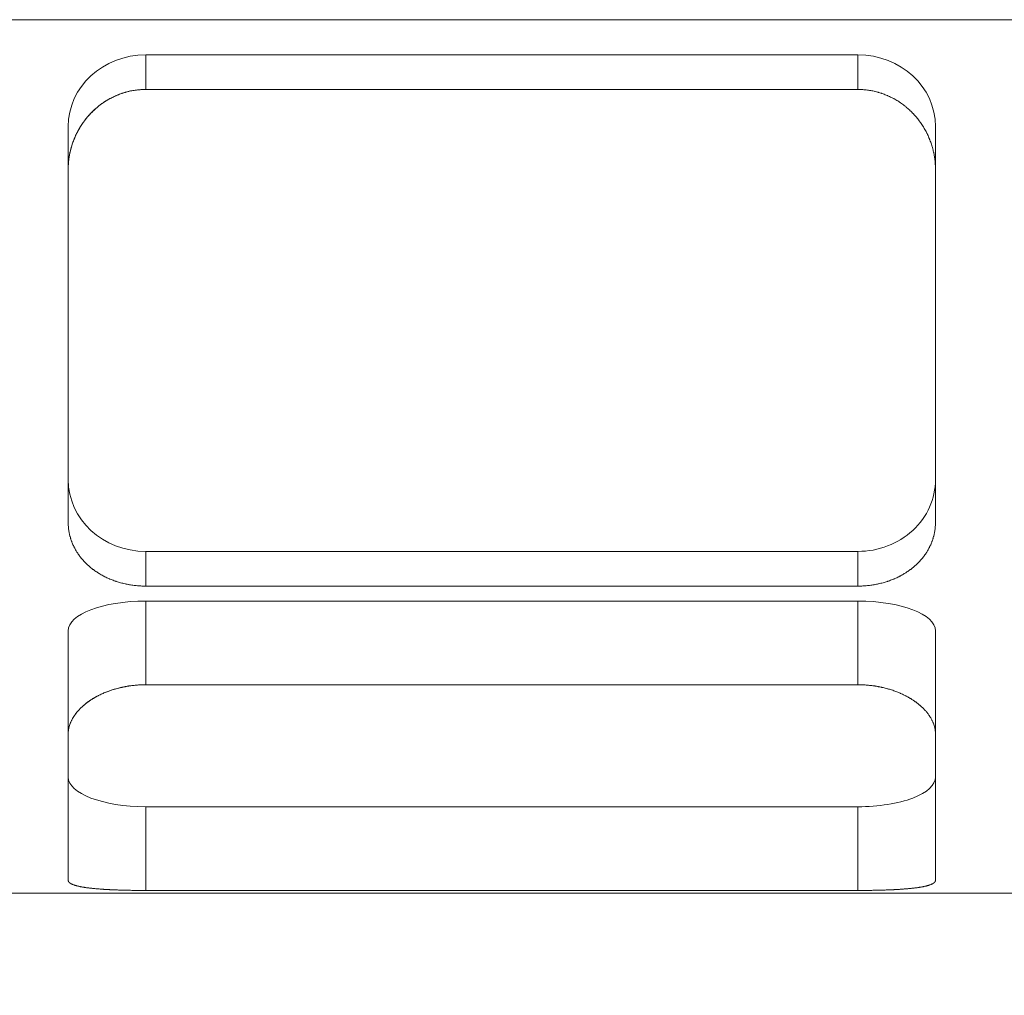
# Model space of a CAD drawing. Header units: millimetres. Extents: x 14831 to 16595, y 7520 to 8717.
# Tile 9 of 15: x 16287 to 16313, y 8296 to 8321. Entities that reach past the tile are written whole.
import ezdxf

# ---------------------------------------------------------------- set-up
doc = ezdxf.new("R2010")
doc.units = ezdxf.units.MM
doc.header["$MEASUREMENT"] = 0
doc.layers.add('图层7', color=4, linetype='Continuous', lineweight=15)

msp = doc.modelspace()

# ---------------------------------------------------------------- linework, layer by layer
at = {"layer": '图层7'}
for p, q in [((16358.624, 8320.773), (16232.429, 8320.773)), ((16316.02, 8320.773), (16234.087, 8320.773)), ((16308.729, 8319.87), (16290.383, 8319.87)), ((16290.383, 8318.977), (16290.383, 8319.87)), ((16308.729, 8318.977), (16308.729, 8319.87)), ((16308.729, 8318.977), (16290.383, 8318.977)), ((16288.383, 8316.92), (16288.383, 8318.022)), ((16310.729, 8316.92), (16310.729, 8318.022)), ((16288.383, 8316.92), (16288.383, 8307.823)), ((16310.729, 8307.823), (16310.729, 8316.92)), ((16290.383, 8307.078), (16308.729, 8307.078)), ((16290.383, 8306.185), (16290.383, 8307.078)), ((16308.729, 8306.185), (16308.729, 8307.078)), ((16290.383, 8306.185), (16308.729, 8306.185)), ((16308.729, 8305.8), (16290.383, 8305.8)), ((16290.383, 8303.644), (16290.383, 8305.8)), ((16308.729, 8303.644), (16308.729, 8305.8)), ((16288.383, 8302.374), (16288.383, 8305.035)), ((16310.729, 8302.374), (16310.729, 8305.035)), ((16308.729, 8303.644), (16290.383, 8303.644)), ((16288.383, 8302.374), (16288.383, 8298.606)), ((16310.729, 8298.606), (16310.729, 8302.374)), ((16290.383, 8300.502), (16308.729, 8300.502)), ((16290.383, 8298.345), (16290.383, 8300.502)), ((16308.729, 8298.345), (16308.729, 8300.502)), ((16290.383, 8298.345), (16308.729, 8298.345)), ((16246.377, 8298.273), (16341.481, 8298.273))]:
    msp.add_line(p, q, dxfattribs=at)
for points in [[(16290.383, 8318.977), (16290.369, 8318.977), (16290.34, 8318.976), (16290.312, 8318.976), (16290.297, 8318.975), (16290.283, 8318.974), (16290.254, 8318.973), (16290.225, 8318.97), (16290.196, 8318.968), (16290.167, 8318.965), (16290.138, 8318.961), (16290.123, 8318.959), (16290.109, 8318.957), (16290.08, 8318.953), (16290.051, 8318.948), (16290.022, 8318.942), (16289.992, 8318.937), (16289.963, 8318.93), (16289.949, 8318.927), (16289.934, 8318.923), (16289.905, 8318.916), (16289.876, 8318.909), (16289.862, 8318.905), (16289.848, 8318.9), (16289.819, 8318.892), (16289.79, 8318.883), (16289.776, 8318.878), (16289.762, 8318.873), (16289.733, 8318.863), (16289.705, 8318.853), (16289.677, 8318.842), (16289.649, 8318.831), (16289.621, 8318.819), (16289.608, 8318.813), (16289.594, 8318.807), (16289.567, 8318.795), (16289.539, 8318.782), (16289.512, 8318.768), (16289.486, 8318.755), (16289.459, 8318.74), (16289.446, 8318.733), (16289.433, 8318.726), (16289.407, 8318.711), (16289.381, 8318.696), (16289.356, 8318.68), (16289.33, 8318.664), (16289.305, 8318.648), (16289.293, 8318.639), (16289.281, 8318.631), (16289.256, 8318.614), (16289.232, 8318.597), (16289.209, 8318.579), (16289.185, 8318.561), (16289.162, 8318.543), (16289.151, 8318.534), (16289.139, 8318.524), (16289.117, 8318.506), (16289.095, 8318.487), (16289.073, 8318.467), (16289.052, 8318.448), (16289.031, 8318.428), (16289.021, 8318.418), (16289.01, 8318.408), (16288.99, 8318.388), (16288.97, 8318.368), (16288.96, 8318.358), (16288.951, 8318.347), (16288.931, 8318.326), (16288.912, 8318.305), (16288.902, 8318.294), (16288.893, 8318.283), (16288.874, 8318.262), (16288.856, 8318.239), (16288.837, 8318.217), (16288.819, 8318.194), (16288.802, 8318.17), (16288.793, 8318.158), (16288.784, 8318.147), (16288.767, 8318.123), (16288.75, 8318.098), (16288.734, 8318.074), (16288.717, 8318.049), (16288.701, 8318.024), (16288.694, 8318.011), (16288.686, 8317.999), (16288.671, 8317.973), (16288.656, 8317.947), (16288.641, 8317.921), (16288.627, 8317.895), (16288.613, 8317.868), (16288.606, 8317.855), (16288.6, 8317.842), (16288.587, 8317.815), (16288.574, 8317.788), (16288.562, 8317.76), (16288.55, 8317.733), (16288.538, 8317.705), (16288.533, 8317.691), (16288.527, 8317.677), (16288.516, 8317.649), (16288.506, 8317.621), (16288.496, 8317.593), (16288.487, 8317.565), (16288.477, 8317.536), (16288.473, 8317.522), (16288.469, 8317.508), (16288.461, 8317.479), (16288.453, 8317.451), (16288.449, 8317.436), (16288.445, 8317.422), (16288.438, 8317.393), (16288.432, 8317.364), (16288.429, 8317.35), (16288.426, 8317.335), (16288.42, 8317.306), (16288.414, 8317.277), (16288.41, 8317.249), (16288.405, 8317.22), (16288.401, 8317.191), (16288.399, 8317.176), (16288.397, 8317.162), (16288.394, 8317.133), (16288.391, 8317.104), (16288.389, 8317.076), (16288.387, 8317.047), (16288.385, 8317.019), (16288.385, 8317.005), (16288.384, 8316.99), (16288.384, 8316.962), (16288.383, 8316.934), (16288.383, 8316.92)], [(16289.176, 8318.554), (16289.202, 8318.574), (16289.253, 8318.612), (16289.306, 8318.648), (16289.333, 8318.666), (16289.36, 8318.683), (16289.415, 8318.716), (16289.472, 8318.747), (16289.53, 8318.777), (16289.588, 8318.805), (16289.648, 8318.83), (16289.678, 8318.843), (16289.708, 8318.854), (16289.769, 8318.876), (16289.831, 8318.896), (16289.893, 8318.913), (16289.956, 8318.929), (16290.018, 8318.942), (16290.05, 8318.948), (16290.081, 8318.953), (16290.144, 8318.962), (16290.207, 8318.969), (16290.238, 8318.971)], [(16290.238, 8318.971), (16290.254, 8318.973), (16290.287, 8318.974), (16290.319, 8318.976), (16290.335, 8318.976)], [(16290.335, 8318.976), (16290.343, 8318.976), (16290.359, 8318.977), (16290.375, 8318.977), (16290.383, 8318.977)], [(16308.729, 8318.977), (16308.743, 8318.977), (16308.771, 8318.976), (16308.8, 8318.976), (16308.814, 8318.975), (16308.829, 8318.974), (16308.858, 8318.973), (16308.886, 8318.97), (16308.915, 8318.968), (16308.945, 8318.965), (16308.974, 8318.961), (16308.988, 8318.959), (16309.003, 8318.957), (16309.032, 8318.953), (16309.061, 8318.948), (16309.09, 8318.942), (16309.119, 8318.937), (16309.148, 8318.93), (16309.163, 8318.927), (16309.177, 8318.923), (16309.206, 8318.916), (16309.235, 8318.909), (16309.25, 8318.905), (16309.264, 8318.9), (16309.293, 8318.892), (16309.321, 8318.883), (16309.336, 8318.878), (16309.35, 8318.873), (16309.378, 8318.863), (16309.406, 8318.853), (16309.435, 8318.842), (16309.462, 8318.831), (16309.49, 8318.819), (16309.504, 8318.813), (16309.518, 8318.807), (16309.545, 8318.795), (16309.572, 8318.782), (16309.599, 8318.768), (16309.626, 8318.755), (16309.652, 8318.74), (16309.666, 8318.733), (16309.679, 8318.726), (16309.705, 8318.711), (16309.731, 8318.696), (16309.756, 8318.68), (16309.781, 8318.664), (16309.806, 8318.648), (16309.819, 8318.639), (16309.831, 8318.631), (16309.855, 8318.614), (16309.879, 8318.597), (16309.903, 8318.579), (16309.926, 8318.561), (16309.95, 8318.543), (16309.961, 8318.534), (16309.972, 8318.524), (16309.995, 8318.506), (16310.017, 8318.487), (16310.038, 8318.467), (16310.06, 8318.448), (16310.081, 8318.428), (16310.091, 8318.418), (16310.101, 8318.408), (16310.122, 8318.388), (16310.141, 8318.368), (16310.151, 8318.358), (16310.161, 8318.347), (16310.18, 8318.326), (16310.2, 8318.305), (16310.209, 8318.294), (16310.219, 8318.283), (16310.237, 8318.262), (16310.256, 8318.239), (16310.274, 8318.217), (16310.292, 8318.194), (16310.31, 8318.17), (16310.319, 8318.158), (16310.327, 8318.147), (16310.345, 8318.123), (16310.361, 8318.098), (16310.378, 8318.074), (16310.394, 8318.049), (16310.41, 8318.024), (16310.418, 8318.011), (16310.426, 8317.999), (16310.441, 8317.973), (16310.456, 8317.947), (16310.47, 8317.921), (16310.485, 8317.895), (16310.498, 8317.868), (16310.505, 8317.855), (16310.512, 8317.842), (16310.525, 8317.815), (16310.538, 8317.788), (16310.55, 8317.76), (16310.562, 8317.733), (16310.573, 8317.705), (16310.579, 8317.691), (16310.585, 8317.677), (16310.595, 8317.649), (16310.606, 8317.621), (16310.616, 8317.593), (16310.625, 8317.565), (16310.634, 8317.536), (16310.639, 8317.522), (16310.643, 8317.508), (16310.651, 8317.479), (16310.659, 8317.451), (16310.663, 8317.436), (16310.666, 8317.422), (16310.673, 8317.393), (16310.68, 8317.364), (16310.683, 8317.35), (16310.686, 8317.335), (16310.692, 8317.306), (16310.697, 8317.277), (16310.702, 8317.249), (16310.707, 8317.22), (16310.711, 8317.191), (16310.712, 8317.176), (16310.714, 8317.162), (16310.717, 8317.133), (16310.72, 8317.104), (16310.723, 8317.076), (16310.725, 8317.047), (16310.726, 8317.019), (16310.727, 8317.005), (16310.727, 8316.99), (16310.728, 8316.962), (16310.729, 8316.934), (16310.729, 8316.92)], [(16310.729, 8316.92), (16310.729, 8316.934), (16310.728, 8316.962), (16310.727, 8316.99), (16310.727, 8317.005), (16310.726, 8317.019), (16310.725, 8317.047), (16310.723, 8317.076), (16310.72, 8317.104), (16310.717, 8317.133), (16310.714, 8317.162), (16310.712, 8317.176), (16310.711, 8317.191), (16310.707, 8317.22), (16310.702, 8317.249), (16310.697, 8317.277), (16310.692, 8317.306), (16310.686, 8317.335), (16310.683, 8317.35), (16310.68, 8317.364), (16310.673, 8317.393), (16310.666, 8317.422), (16310.663, 8317.436), (16310.659, 8317.451), (16310.651, 8317.479), (16310.643, 8317.508), (16310.639, 8317.522), (16310.634, 8317.536), (16310.625, 8317.565), (16310.616, 8317.593), (16310.606, 8317.621), (16310.595, 8317.649), (16310.585, 8317.677), (16310.579, 8317.691), (16310.573, 8317.705), (16310.562, 8317.733), (16310.55, 8317.76), (16310.538, 8317.788), (16310.525, 8317.815), (16310.512, 8317.842), (16310.505, 8317.855), (16310.498, 8317.868), (16310.485, 8317.895), (16310.47, 8317.921), (16310.456, 8317.947), (16310.441, 8317.973), (16310.426, 8317.999), (16310.418, 8318.011), (16310.41, 8318.024), (16310.394, 8318.049), (16310.378, 8318.074), (16310.361, 8318.098), (16310.345, 8318.123), (16310.327, 8318.147), (16310.319, 8318.158), (16310.31, 8318.17), (16310.292, 8318.194), (16310.274, 8318.217), (16310.256, 8318.239), (16310.237, 8318.262), (16310.219, 8318.283), (16310.209, 8318.294), (16310.2, 8318.305), (16310.18, 8318.326), (16310.161, 8318.347), (16310.151, 8318.358), (16310.141, 8318.368), (16310.122, 8318.388), (16310.101, 8318.408), (16310.091, 8318.418), (16310.081, 8318.428), (16310.06, 8318.448), (16310.038, 8318.467), (16310.017, 8318.487), (16309.995, 8318.506), (16309.972, 8318.524), (16309.961, 8318.534), (16309.95, 8318.543), (16309.926, 8318.561), (16309.903, 8318.579), (16309.879, 8318.597), (16309.855, 8318.614), (16309.831, 8318.631), (16309.819, 8318.639), (16309.806, 8318.648), (16309.781, 8318.664), (16309.756, 8318.68), (16309.731, 8318.696), (16309.705, 8318.711), (16309.679, 8318.726), (16309.666, 8318.733), (16309.652, 8318.74), (16309.626, 8318.755), (16309.599, 8318.768), (16309.572, 8318.782), (16309.545, 8318.795), (16309.518, 8318.807), (16309.504, 8318.813), (16309.49, 8318.819), (16309.462, 8318.831), (16309.435, 8318.842), (16309.406, 8318.853), (16309.378, 8318.863), (16309.35, 8318.873), (16309.336, 8318.878), (16309.321, 8318.883), (16309.293, 8318.892), (16309.264, 8318.9), (16309.25, 8318.905), (16309.235, 8318.909), (16309.206, 8318.916), (16309.177, 8318.923), (16309.163, 8318.927), (16309.148, 8318.93), (16309.119, 8318.937), (16309.09, 8318.942), (16309.061, 8318.948), (16309.032, 8318.953), (16309.003, 8318.957), (16308.988, 8318.959), (16308.974, 8318.961), (16308.945, 8318.965), (16308.915, 8318.968), (16308.886, 8318.97), (16308.858, 8318.973), (16308.829, 8318.974), (16308.814, 8318.975), (16308.8, 8318.976), (16308.771, 8318.976), (16308.743, 8318.977), (16308.729, 8318.977)], [(16288.665, 8317.964), (16288.676, 8317.983), (16288.7, 8318.021), (16288.724, 8318.059), (16288.736, 8318.077), (16288.748, 8318.096), (16288.774, 8318.132), (16288.8, 8318.167), (16288.826, 8318.202), (16288.853, 8318.236), (16288.881, 8318.27), (16288.895, 8318.286), (16288.91, 8318.303), (16288.938, 8318.334), (16288.968, 8318.365), (16288.998, 8318.396), (16289.028, 8318.426), (16289.06, 8318.455), (16289.076, 8318.47), (16289.092, 8318.484), (16289.125, 8318.513), (16289.159, 8318.54), (16289.176, 8318.554)], [(16288.572, 8317.784), (16288.587, 8317.815), (16288.617, 8317.875), (16288.649, 8317.934), (16288.665, 8317.964)], [(16288.441, 8317.404), (16288.457, 8317.468), (16288.497, 8317.597), (16288.545, 8317.722), (16288.572, 8317.784)], [(16288.385, 8317.015), (16288.389, 8317.079), (16288.403, 8317.208), (16288.426, 8317.339), (16288.441, 8317.404)], [(16288.383, 8316.92), (16288.383, 8316.936), (16288.384, 8316.967), (16288.385, 8316.999), (16288.385, 8317.015)], [(16290.383, 8306.185), (16290.369, 8306.185), (16290.34, 8306.185), (16290.312, 8306.186), (16290.297, 8306.186), (16290.283, 8306.187), (16290.254, 8306.188), (16290.225, 8306.19), (16290.196, 8306.192), (16290.167, 8306.194), (16290.138, 8306.197), (16290.123, 8306.198), (16290.109, 8306.2), (16290.08, 8306.203), (16290.051, 8306.207), (16290.022, 8306.211), (16289.992, 8306.216), (16289.963, 8306.22), (16289.949, 8306.223), (16289.934, 8306.226), (16289.905, 8306.231), (16289.876, 8306.237), (16289.862, 8306.24), (16289.848, 8306.243), (16289.819, 8306.25), (16289.79, 8306.257), (16289.776, 8306.26), (16289.762, 8306.264), (16289.733, 8306.272), (16289.705, 8306.28), (16289.677, 8306.288), (16289.649, 8306.297), (16289.621, 8306.306), (16289.608, 8306.31), (16289.594, 8306.315), (16289.567, 8306.324), (16289.539, 8306.334), (16289.512, 8306.345), (16289.486, 8306.355), (16289.459, 8306.366), (16289.446, 8306.372), (16289.433, 8306.377), (16289.407, 8306.389), (16289.381, 8306.401), (16289.356, 8306.413), (16289.33, 8306.425), (16289.305, 8306.438), (16289.293, 8306.444), (16289.281, 8306.451), (16289.256, 8306.464), (16289.232, 8306.477), (16289.209, 8306.491), (16289.185, 8306.505), (16289.162, 8306.519), (16289.151, 8306.526), (16289.139, 8306.534), (16289.117, 8306.548), (16289.095, 8306.563), (16289.073, 8306.578), (16289.052, 8306.593), (16289.031, 8306.609), (16289.021, 8306.616), (16289.01, 8306.624), (16288.99, 8306.64), (16288.97, 8306.656), (16288.96, 8306.664), (16288.951, 8306.672), (16288.931, 8306.688), (16288.912, 8306.705), (16288.902, 8306.713), (16288.893, 8306.722), (16288.874, 8306.739), (16288.856, 8306.757), (16288.837, 8306.775), (16288.819, 8306.793), (16288.802, 8306.811), (16288.793, 8306.82), (16288.784, 8306.83), (16288.767, 8306.849), (16288.75, 8306.868), (16288.734, 8306.887), (16288.717, 8306.907), (16288.701, 8306.927), (16288.694, 8306.937), (16288.686, 8306.947), (16288.671, 8306.967), (16288.656, 8306.988), (16288.641, 8307.009), (16288.627, 8307.03), (16288.613, 8307.051), (16288.606, 8307.062), (16288.6, 8307.072), (16288.587, 8307.094), (16288.574, 8307.116), (16288.562, 8307.137), (16288.55, 8307.16), (16288.538, 8307.182), (16288.533, 8307.193), (16288.527, 8307.204), (16288.516, 8307.227), (16288.506, 8307.249), (16288.496, 8307.272), (16288.487, 8307.295), (16288.477, 8307.318), (16288.473, 8307.33), (16288.469, 8307.341), (16288.461, 8307.364), (16288.453, 8307.388), (16288.449, 8307.399), (16288.445, 8307.411), (16288.438, 8307.434), (16288.432, 8307.458), (16288.429, 8307.47), (16288.426, 8307.482), (16288.42, 8307.505), (16288.414, 8307.529), (16288.41, 8307.552), (16288.405, 8307.576), (16288.401, 8307.6), (16288.399, 8307.612), (16288.397, 8307.624), (16288.394, 8307.647), (16288.391, 8307.671), (16288.389, 8307.694), (16288.387, 8307.718), (16288.385, 8307.742), (16288.385, 8307.753), (16288.384, 8307.765), (16288.384, 8307.788), (16288.383, 8307.812), (16288.383, 8307.823)], [(16288.383, 8307.823), (16288.383, 8307.812), (16288.384, 8307.788), (16288.384, 8307.765), (16288.385, 8307.753), (16288.385, 8307.742), (16288.387, 8307.718), (16288.389, 8307.694), (16288.391, 8307.671), (16288.394, 8307.647), (16288.397, 8307.624), (16288.399, 8307.612), (16288.401, 8307.6), (16288.405, 8307.576), (16288.41, 8307.552), (16288.414, 8307.529), (16288.42, 8307.505), (16288.426, 8307.482), (16288.429, 8307.47), (16288.432, 8307.458), (16288.438, 8307.434), (16288.445, 8307.411), (16288.449, 8307.399), (16288.453, 8307.388), (16288.461, 8307.364), (16288.469, 8307.341), (16288.473, 8307.33), (16288.477, 8307.318), (16288.487, 8307.295), (16288.496, 8307.272), (16288.506, 8307.249), (16288.516, 8307.227), (16288.527, 8307.204), (16288.533, 8307.193), (16288.538, 8307.182), (16288.55, 8307.16), (16288.562, 8307.137), (16288.574, 8307.116), (16288.587, 8307.094), (16288.6, 8307.072), (16288.606, 8307.062), (16288.613, 8307.051), (16288.627, 8307.03), (16288.641, 8307.009), (16288.656, 8306.988), (16288.671, 8306.967), (16288.686, 8306.947), (16288.694, 8306.937), (16288.701, 8306.927), (16288.717, 8306.907), (16288.734, 8306.887), (16288.75, 8306.868), (16288.767, 8306.849), (16288.784, 8306.83), (16288.793, 8306.82), (16288.802, 8306.811), (16288.819, 8306.793), (16288.837, 8306.775), (16288.856, 8306.757), (16288.874, 8306.739), (16288.893, 8306.722), (16288.902, 8306.713), (16288.912, 8306.705), (16288.931, 8306.688), (16288.951, 8306.672), (16288.96, 8306.664), (16288.97, 8306.656), (16288.99, 8306.64), (16289.01, 8306.624), (16289.021, 8306.616), (16289.031, 8306.609), (16289.052, 8306.593), (16289.073, 8306.578), (16289.095, 8306.563), (16289.117, 8306.548), (16289.139, 8306.534), (16289.151, 8306.526), (16289.162, 8306.519), (16289.185, 8306.505), (16289.209, 8306.491), (16289.232, 8306.477), (16289.256, 8306.464), (16289.281, 8306.451), (16289.293, 8306.444), (16289.305, 8306.438), (16289.33, 8306.425), (16289.356, 8306.413), (16289.381, 8306.401), (16289.407, 8306.389), (16289.433, 8306.377), (16289.446, 8306.372), (16289.459, 8306.366), (16289.486, 8306.355), (16289.512, 8306.345), (16289.539, 8306.334), (16289.567, 8306.324), (16289.594, 8306.315), (16289.608, 8306.31), (16289.621, 8306.306), (16289.649, 8306.297), (16289.677, 8306.288), (16289.705, 8306.28), (16289.733, 8306.272), (16289.762, 8306.264), (16289.776, 8306.26), (16289.79, 8306.257), (16289.819, 8306.25), (16289.848, 8306.243), (16289.862, 8306.24), (16289.876, 8306.237), (16289.905, 8306.231), (16289.934, 8306.226), (16289.949, 8306.223), (16289.963, 8306.22), (16289.992, 8306.216), (16290.022, 8306.211), (16290.051, 8306.207), (16290.08, 8306.203), (16290.109, 8306.2), (16290.123, 8306.198), (16290.138, 8306.197), (16290.167, 8306.194), (16290.196, 8306.192), (16290.225, 8306.19), (16290.254, 8306.188), (16290.283, 8306.187), (16290.297, 8306.186), (16290.312, 8306.186), (16290.34, 8306.185), (16290.369, 8306.185), (16290.383, 8306.185)], [(16310.729, 8307.823), (16310.729, 8307.812), (16310.728, 8307.788), (16310.727, 8307.765), (16310.727, 8307.753), (16310.726, 8307.742), (16310.725, 8307.718), (16310.723, 8307.694), (16310.72, 8307.671), (16310.717, 8307.647), (16310.714, 8307.624), (16310.712, 8307.612), (16310.711, 8307.6), (16310.707, 8307.576), (16310.702, 8307.552), (16310.697, 8307.529), (16310.692, 8307.505), (16310.686, 8307.482), (16310.683, 8307.47), (16310.68, 8307.458), (16310.673, 8307.434), (16310.666, 8307.411), (16310.663, 8307.399), (16310.659, 8307.388), (16310.651, 8307.364), (16310.643, 8307.341), (16310.639, 8307.33), (16310.634, 8307.318), (16310.625, 8307.295), (16310.616, 8307.272), (16310.606, 8307.249), (16310.595, 8307.227), (16310.585, 8307.204), (16310.579, 8307.193), (16310.573, 8307.182), (16310.562, 8307.16), (16310.55, 8307.137), (16310.538, 8307.116), (16310.525, 8307.094), (16310.512, 8307.072), (16310.505, 8307.062), (16310.498, 8307.051), (16310.485, 8307.03), (16310.47, 8307.009), (16310.456, 8306.988), (16310.441, 8306.967), (16310.426, 8306.947), (16310.418, 8306.937), (16310.41, 8306.927), (16310.394, 8306.907), (16310.378, 8306.887), (16310.361, 8306.868), (16310.345, 8306.849), (16310.327, 8306.83), (16310.319, 8306.82), (16310.31, 8306.811), (16310.292, 8306.793), (16310.274, 8306.775), (16310.256, 8306.757), (16310.237, 8306.739), (16310.219, 8306.722), (16310.209, 8306.713), (16310.2, 8306.705), (16310.18, 8306.688), (16310.161, 8306.672), (16310.151, 8306.664), (16310.141, 8306.656), (16310.122, 8306.64), (16310.101, 8306.624), (16310.091, 8306.616), (16310.081, 8306.609), (16310.06, 8306.593), (16310.038, 8306.578), (16310.017, 8306.563), (16309.995, 8306.548), (16309.972, 8306.534), (16309.961, 8306.526), (16309.95, 8306.519), (16309.926, 8306.505), (16309.903, 8306.491), (16309.879, 8306.477), (16309.855, 8306.464), (16309.831, 8306.451), (16309.819, 8306.444), (16309.806, 8306.438), (16309.781, 8306.425), (16309.756, 8306.413), (16309.731, 8306.401), (16309.705, 8306.389), (16309.679, 8306.377), (16309.666, 8306.372), (16309.652, 8306.366), (16309.626, 8306.355), (16309.599, 8306.345), (16309.572, 8306.334), (16309.545, 8306.324), (16309.518, 8306.315), (16309.504, 8306.31), (16309.49, 8306.306), (16309.462, 8306.297), (16309.435, 8306.288), (16309.406, 8306.28), (16309.378, 8306.272), (16309.35, 8306.264), (16309.336, 8306.26), (16309.321, 8306.257), (16309.293, 8306.25), (16309.264, 8306.243), (16309.25, 8306.24), (16309.235, 8306.237), (16309.206, 8306.231), (16309.177, 8306.226), (16309.163, 8306.223), (16309.148, 8306.22), (16309.119, 8306.216), (16309.09, 8306.211), (16309.061, 8306.207), (16309.032, 8306.203), (16309.003, 8306.2), (16308.988, 8306.198), (16308.974, 8306.197), (16308.945, 8306.194), (16308.915, 8306.192), (16308.886, 8306.19), (16308.858, 8306.188), (16308.829, 8306.187), (16308.814, 8306.186), (16308.8, 8306.186), (16308.771, 8306.185), (16308.743, 8306.185), (16308.729, 8306.185)], [(16308.729, 8306.185), (16308.743, 8306.185), (16308.771, 8306.185), (16308.8, 8306.186), (16308.814, 8306.186), (16308.829, 8306.187), (16308.858, 8306.188), (16308.886, 8306.19), (16308.915, 8306.192), (16308.945, 8306.194), (16308.974, 8306.197), (16308.988, 8306.198), (16309.003, 8306.2), (16309.032, 8306.203), (16309.061, 8306.207), (16309.09, 8306.211), (16309.119, 8306.216), (16309.148, 8306.22), (16309.163, 8306.223), (16309.177, 8306.226), (16309.206, 8306.231), (16309.235, 8306.237), (16309.25, 8306.24), (16309.264, 8306.243), (16309.293, 8306.25), (16309.321, 8306.257), (16309.336, 8306.26), (16309.35, 8306.264), (16309.378, 8306.272), (16309.406, 8306.28), (16309.435, 8306.288), (16309.462, 8306.297), (16309.49, 8306.306), (16309.504, 8306.31), (16309.518, 8306.315), (16309.545, 8306.324), (16309.572, 8306.334), (16309.599, 8306.345), (16309.626, 8306.355), (16309.652, 8306.366), (16309.666, 8306.372), (16309.679, 8306.377), (16309.705, 8306.389), (16309.731, 8306.401), (16309.756, 8306.413), (16309.781, 8306.425), (16309.806, 8306.438), (16309.819, 8306.444), (16309.831, 8306.451), (16309.855, 8306.464), (16309.879, 8306.477), (16309.903, 8306.491), (16309.926, 8306.505), (16309.95, 8306.519), (16309.961, 8306.526), (16309.972, 8306.534), (16309.995, 8306.548), (16310.017, 8306.563), (16310.038, 8306.578), (16310.06, 8306.593), (16310.081, 8306.609), (16310.091, 8306.616), (16310.101, 8306.624), (16310.122, 8306.64), (16310.141, 8306.656), (16310.151, 8306.664), (16310.161, 8306.672), (16310.18, 8306.688), (16310.2, 8306.705), (16310.209, 8306.713), (16310.219, 8306.722), (16310.237, 8306.739), (16310.256, 8306.757), (16310.274, 8306.775), (16310.292, 8306.793), (16310.31, 8306.811), (16310.319, 8306.82), (16310.327, 8306.83), (16310.345, 8306.849), (16310.361, 8306.868), (16310.378, 8306.887), (16310.394, 8306.907), (16310.41, 8306.927), (16310.418, 8306.937), (16310.426, 8306.947), (16310.441, 8306.967), (16310.456, 8306.988), (16310.47, 8307.009), (16310.485, 8307.03), (16310.498, 8307.051), (16310.505, 8307.062), (16310.512, 8307.072), (16310.525, 8307.094), (16310.538, 8307.116), (16310.55, 8307.137), (16310.562, 8307.16), (16310.573, 8307.182), (16310.579, 8307.193), (16310.585, 8307.204), (16310.595, 8307.227), (16310.606, 8307.249), (16310.616, 8307.272), (16310.625, 8307.295), (16310.634, 8307.318), (16310.639, 8307.33), (16310.643, 8307.341), (16310.651, 8307.364), (16310.659, 8307.388), (16310.663, 8307.399), (16310.666, 8307.411), (16310.673, 8307.434), (16310.68, 8307.458), (16310.683, 8307.47), (16310.686, 8307.482), (16310.692, 8307.505), (16310.697, 8307.529), (16310.702, 8307.552), (16310.707, 8307.576), (16310.711, 8307.6), (16310.712, 8307.612), (16310.714, 8307.624), (16310.717, 8307.647), (16310.72, 8307.671), (16310.723, 8307.694), (16310.725, 8307.718), (16310.726, 8307.742), (16310.727, 8307.753), (16310.727, 8307.765), (16310.728, 8307.788), (16310.729, 8307.812), (16310.729, 8307.823)], [(16290.383, 8303.644), (16290.369, 8303.644), (16290.34, 8303.644), (16290.312, 8303.643), (16290.297, 8303.643), (16290.283, 8303.642), (16290.254, 8303.641), (16290.225, 8303.64), (16290.196, 8303.638), (16290.167, 8303.636), (16290.138, 8303.634), (16290.123, 8303.632), (16290.109, 8303.631), (16290.08, 8303.628), (16290.051, 8303.625), (16290.022, 8303.622), (16289.992, 8303.618), (16289.963, 8303.614), (16289.949, 8303.612), (16289.934, 8303.609), (16289.905, 8303.605), (16289.876, 8303.6), (16289.862, 8303.597), (16289.848, 8303.594), (16289.819, 8303.589), (16289.79, 8303.583), (16289.776, 8303.58), (16289.762, 8303.577), (16289.733, 8303.57), (16289.705, 8303.564), (16289.677, 8303.557), (16289.649, 8303.549), (16289.621, 8303.542), (16289.608, 8303.538), (16289.594, 8303.534), (16289.567, 8303.526), (16289.539, 8303.518), (16289.512, 8303.509), (16289.486, 8303.5), (16289.459, 8303.491), (16289.446, 8303.486), (16289.433, 8303.482), (16289.407, 8303.472), (16289.381, 8303.462), (16289.356, 8303.452), (16289.33, 8303.442), (16289.305, 8303.432), (16289.293, 8303.426), (16289.281, 8303.421), (16289.256, 8303.41), (16289.232, 8303.399), (16289.209, 8303.388), (16289.185, 8303.376), (16289.162, 8303.365), (16289.151, 8303.359), (16289.139, 8303.353), (16289.117, 8303.341), (16289.095, 8303.329), (16289.073, 8303.317), (16289.052, 8303.304), (16289.031, 8303.292), (16289.021, 8303.286), (16289.01, 8303.279), (16288.99, 8303.267), (16288.97, 8303.254), (16288.96, 8303.247), (16288.951, 8303.241), (16288.931, 8303.228), (16288.912, 8303.214), (16288.902, 8303.207), (16288.893, 8303.201), (16288.874, 8303.187), (16288.856, 8303.173), (16288.837, 8303.159), (16288.819, 8303.144), (16288.802, 8303.13), (16288.793, 8303.122), (16288.784, 8303.115), (16288.767, 8303.1), (16288.75, 8303.085), (16288.734, 8303.07), (16288.717, 8303.054), (16288.701, 8303.039), (16288.694, 8303.031), (16288.686, 8303.023), (16288.671, 8303.007), (16288.656, 8302.991), (16288.641, 8302.975), (16288.627, 8302.959), (16288.613, 8302.943), (16288.606, 8302.934), (16288.6, 8302.926), (16288.587, 8302.91), (16288.574, 8302.893), (16288.562, 8302.876), (16288.55, 8302.859), (16288.538, 8302.843), (16288.533, 8302.834), (16288.527, 8302.826), (16288.516, 8302.809), (16288.506, 8302.792), (16288.496, 8302.774), (16288.487, 8302.757), (16288.477, 8302.74), (16288.473, 8302.732), (16288.469, 8302.723), (16288.461, 8302.706), (16288.453, 8302.688), (16288.449, 8302.68), (16288.445, 8302.671), (16288.438, 8302.654), (16288.432, 8302.637), (16288.429, 8302.628), (16288.426, 8302.619), (16288.42, 8302.602), (16288.414, 8302.585), (16288.41, 8302.568), (16288.405, 8302.55), (16288.401, 8302.533), (16288.399, 8302.525), (16288.397, 8302.516), (16288.394, 8302.499), (16288.391, 8302.482), (16288.389, 8302.465), (16288.387, 8302.448), (16288.385, 8302.432), (16288.385, 8302.423), (16288.384, 8302.415), (16288.384, 8302.398), (16288.383, 8302.382), (16288.383, 8302.374)], [(16288.664, 8303.001), (16288.694, 8303.031), (16288.756, 8303.09), (16288.823, 8303.147), (16288.858, 8303.175), (16288.894, 8303.201), (16288.968, 8303.252), (16289.046, 8303.301), (16289.13, 8303.348), (16289.219, 8303.393), (16289.312, 8303.435), (16289.361, 8303.454), (16289.41, 8303.473), (16289.512, 8303.509), (16289.616, 8303.54), (16289.724, 8303.568), (16289.834, 8303.592), (16289.945, 8303.611), (16290.001, 8303.619), (16290.057, 8303.626), (16290.169, 8303.636), (16290.28, 8303.642), (16290.335, 8303.644)], [(16290.335, 8303.644), (16290.343, 8303.644), (16290.359, 8303.644), (16290.375, 8303.644), (16290.383, 8303.644)], [(16308.729, 8303.644), (16308.743, 8303.644), (16308.771, 8303.644), (16308.8, 8303.643), (16308.814, 8303.643), (16308.829, 8303.642), (16308.858, 8303.641), (16308.886, 8303.64), (16308.915, 8303.638), (16308.945, 8303.636), (16308.974, 8303.634), (16308.988, 8303.632), (16309.003, 8303.631), (16309.032, 8303.628), (16309.061, 8303.625), (16309.09, 8303.622), (16309.119, 8303.618), (16309.148, 8303.614), (16309.163, 8303.612), (16309.177, 8303.609), (16309.206, 8303.605), (16309.235, 8303.6), (16309.25, 8303.597), (16309.264, 8303.594), (16309.293, 8303.589), (16309.321, 8303.583), (16309.336, 8303.58), (16309.35, 8303.577), (16309.378, 8303.57), (16309.406, 8303.564), (16309.435, 8303.557), (16309.462, 8303.549), (16309.49, 8303.542), (16309.504, 8303.538), (16309.518, 8303.534), (16309.545, 8303.526), (16309.572, 8303.518), (16309.599, 8303.509), (16309.626, 8303.5), (16309.652, 8303.491), (16309.666, 8303.486), (16309.679, 8303.482), (16309.705, 8303.472), (16309.731, 8303.462), (16309.756, 8303.452), (16309.781, 8303.442), (16309.806, 8303.432), (16309.819, 8303.426), (16309.831, 8303.421), (16309.855, 8303.41), (16309.879, 8303.399), (16309.903, 8303.388), (16309.926, 8303.376), (16309.95, 8303.365), (16309.961, 8303.359), (16309.972, 8303.353), (16309.995, 8303.341), (16310.017, 8303.329), (16310.038, 8303.317), (16310.06, 8303.304), (16310.081, 8303.292), (16310.091, 8303.286), (16310.101, 8303.279), (16310.122, 8303.267), (16310.141, 8303.254), (16310.151, 8303.247), (16310.161, 8303.241), (16310.18, 8303.228), (16310.2, 8303.214), (16310.209, 8303.207), (16310.219, 8303.201), (16310.237, 8303.187), (16310.256, 8303.173), (16310.274, 8303.159), (16310.292, 8303.144), (16310.31, 8303.13), (16310.319, 8303.122), (16310.327, 8303.115), (16310.345, 8303.1), (16310.361, 8303.085), (16310.378, 8303.07), (16310.394, 8303.054), (16310.41, 8303.039), (16310.418, 8303.031), (16310.426, 8303.023), (16310.441, 8303.007), (16310.456, 8302.991), (16310.47, 8302.975), (16310.485, 8302.959), (16310.498, 8302.943), (16310.505, 8302.934), (16310.512, 8302.926), (16310.525, 8302.91), (16310.538, 8302.893), (16310.55, 8302.876), (16310.562, 8302.859), (16310.573, 8302.843), (16310.579, 8302.834), (16310.585, 8302.826), (16310.595, 8302.809), (16310.606, 8302.792), (16310.616, 8302.774), (16310.625, 8302.757), (16310.634, 8302.74), (16310.639, 8302.732), (16310.643, 8302.723), (16310.651, 8302.706), (16310.659, 8302.688), (16310.663, 8302.68), (16310.666, 8302.671), (16310.673, 8302.654), (16310.68, 8302.637), (16310.683, 8302.628), (16310.686, 8302.619), (16310.692, 8302.602), (16310.697, 8302.585), (16310.702, 8302.568), (16310.707, 8302.55), (16310.711, 8302.533), (16310.712, 8302.525), (16310.714, 8302.516), (16310.717, 8302.499), (16310.72, 8302.482), (16310.723, 8302.465), (16310.725, 8302.448), (16310.726, 8302.432), (16310.727, 8302.423), (16310.727, 8302.415), (16310.728, 8302.398), (16310.729, 8302.382), (16310.729, 8302.374)], [(16310.729, 8302.374), (16310.729, 8302.382), (16310.728, 8302.398), (16310.727, 8302.415), (16310.727, 8302.423), (16310.726, 8302.432), (16310.725, 8302.448), (16310.723, 8302.465), (16310.72, 8302.482), (16310.717, 8302.499), (16310.714, 8302.516), (16310.712, 8302.525), (16310.711, 8302.533), (16310.707, 8302.55), (16310.702, 8302.568), (16310.697, 8302.585), (16310.692, 8302.602), (16310.686, 8302.619), (16310.683, 8302.628), (16310.68, 8302.637), (16310.673, 8302.654), (16310.666, 8302.671), (16310.663, 8302.68), (16310.659, 8302.688), (16310.651, 8302.706), (16310.643, 8302.723), (16310.639, 8302.732), (16310.634, 8302.74), (16310.625, 8302.757), (16310.616, 8302.774), (16310.606, 8302.792), (16310.595, 8302.809), (16310.585, 8302.826), (16310.579, 8302.834), (16310.573, 8302.843), (16310.562, 8302.859), (16310.55, 8302.876), (16310.538, 8302.893), (16310.525, 8302.91), (16310.512, 8302.926), (16310.505, 8302.934), (16310.498, 8302.943), (16310.485, 8302.959), (16310.47, 8302.975), (16310.456, 8302.991), (16310.441, 8303.007), (16310.426, 8303.023), (16310.418, 8303.031), (16310.41, 8303.039), (16310.394, 8303.054), (16310.378, 8303.07), (16310.361, 8303.085), (16310.345, 8303.1), (16310.327, 8303.115), (16310.319, 8303.122), (16310.31, 8303.13), (16310.292, 8303.144), (16310.274, 8303.159), (16310.256, 8303.173), (16310.237, 8303.187), (16310.219, 8303.201), (16310.209, 8303.207), (16310.2, 8303.214), (16310.18, 8303.228), (16310.161, 8303.241), (16310.151, 8303.247), (16310.141, 8303.254), (16310.122, 8303.267), (16310.101, 8303.279), (16310.091, 8303.286), (16310.081, 8303.292), (16310.06, 8303.304), (16310.038, 8303.317), (16310.017, 8303.329), (16309.995, 8303.341), (16309.972, 8303.353), (16309.961, 8303.359), (16309.95, 8303.365), (16309.926, 8303.376), (16309.903, 8303.388), (16309.879, 8303.399), (16309.855, 8303.41), (16309.831, 8303.421), (16309.819, 8303.426), (16309.806, 8303.432), (16309.781, 8303.442), (16309.756, 8303.452), (16309.731, 8303.462), (16309.705, 8303.472), (16309.679, 8303.482), (16309.666, 8303.486), (16309.652, 8303.491), (16309.626, 8303.5), (16309.599, 8303.509), (16309.572, 8303.518), (16309.545, 8303.526), (16309.518, 8303.534), (16309.504, 8303.538), (16309.49, 8303.542), (16309.462, 8303.549), (16309.435, 8303.557), (16309.406, 8303.564), (16309.378, 8303.57), (16309.35, 8303.577), (16309.336, 8303.58), (16309.321, 8303.583), (16309.293, 8303.589), (16309.264, 8303.594), (16309.25, 8303.597), (16309.235, 8303.6), (16309.206, 8303.605), (16309.177, 8303.609), (16309.163, 8303.612), (16309.148, 8303.614), (16309.119, 8303.618), (16309.09, 8303.622), (16309.061, 8303.625), (16309.032, 8303.628), (16309.003, 8303.631), (16308.988, 8303.632), (16308.974, 8303.634), (16308.945, 8303.636), (16308.915, 8303.638), (16308.886, 8303.64), (16308.858, 8303.641), (16308.829, 8303.642), (16308.814, 8303.643), (16308.8, 8303.643), (16308.771, 8303.644), (16308.743, 8303.644), (16308.729, 8303.644)], [(16288.44, 8302.659), (16288.457, 8302.698), (16288.497, 8302.776), (16288.545, 8302.852), (16288.572, 8302.89)], [(16288.572, 8302.89), (16288.586, 8302.909), (16288.616, 8302.946), (16288.648, 8302.983), (16288.664, 8303.001)], [(16288.403, 8302.543), (16288.408, 8302.562), (16288.42, 8302.601), (16288.433, 8302.64), (16288.44, 8302.659)], [(16288.383, 8302.374), (16288.383, 8302.383), (16288.384, 8302.401), (16288.385, 8302.42), (16288.385, 8302.429)], [(16288.385, 8302.429), (16288.387, 8302.448), (16288.392, 8302.486), (16288.399, 8302.524), (16288.403, 8302.543)], [(16290.383, 8298.345), (16290.369, 8298.345), (16290.34, 8298.345), (16290.312, 8298.345), (16290.297, 8298.345), (16290.283, 8298.346), (16290.254, 8298.346), (16290.225, 8298.346), (16290.196, 8298.346), (16290.167, 8298.346), (16290.138, 8298.347), (16290.123, 8298.347), (16290.109, 8298.347), (16290.08, 8298.347), (16290.051, 8298.348), (16290.022, 8298.348), (16289.992, 8298.349), (16289.963, 8298.349), (16289.949, 8298.349), (16289.934, 8298.35), (16289.905, 8298.35), (16289.876, 8298.351), (16289.862, 8298.351), (16289.848, 8298.352), (16289.819, 8298.352), (16289.79, 8298.353), (16289.776, 8298.353), (16289.762, 8298.354), (16289.733, 8298.355), (16289.705, 8298.356), (16289.677, 8298.356), (16289.649, 8298.357), (16289.621, 8298.358), (16289.608, 8298.359), (16289.594, 8298.36), (16289.567, 8298.361), (16289.539, 8298.362), (16289.512, 8298.363), (16289.486, 8298.364), (16289.459, 8298.365), (16289.446, 8298.366), (16289.433, 8298.367), (16289.407, 8298.368), (16289.381, 8298.37), (16289.356, 8298.371), (16289.33, 8298.373), (16289.305, 8298.374), (16289.293, 8298.375), (16289.281, 8298.376), (16289.256, 8298.377), (16289.232, 8298.379), (16289.209, 8298.381), (16289.185, 8298.383), (16289.162, 8298.384), (16289.151, 8298.385), (16289.139, 8298.386), (16289.117, 8298.388), (16289.095, 8298.39), (16289.073, 8298.392), (16289.052, 8298.394), (16289.031, 8298.396), (16289.021, 8298.397), (16289.01, 8298.398), (16288.99, 8298.4), (16288.97, 8298.402), (16288.96, 8298.404), (16288.951, 8298.405), (16288.931, 8298.407), (16288.912, 8298.409), (16288.902, 8298.41), (16288.893, 8298.412), (16288.874, 8298.414), (16288.856, 8298.417), (16288.837, 8298.419), (16288.819, 8298.422), (16288.802, 8298.425), (16288.793, 8298.426), (16288.784, 8298.427), (16288.767, 8298.43), (16288.75, 8298.433), (16288.734, 8298.436), (16288.717, 8298.439), (16288.701, 8298.442), (16288.694, 8298.444), (16288.686, 8298.445), (16288.671, 8298.448), (16288.656, 8298.452), (16288.641, 8298.455), (16288.627, 8298.458), (16288.613, 8298.462), (16288.606, 8298.464), (16288.6, 8298.465), (16288.587, 8298.469), (16288.574, 8298.472), (16288.562, 8298.476), (16288.55, 8298.48), (16288.538, 8298.484), (16288.533, 8298.486), (16288.527, 8298.487), (16288.516, 8298.491), (16288.506, 8298.495), (16288.496, 8298.499), (16288.487, 8298.503), (16288.477, 8298.508), (16288.473, 8298.51), (16288.469, 8298.512), (16288.461, 8298.516), (16288.453, 8298.52), (16288.449, 8298.522), (16288.445, 8298.524), (16288.438, 8298.529), (16288.432, 8298.533), (16288.429, 8298.535), (16288.426, 8298.538), (16288.42, 8298.542), (16288.414, 8298.547), (16288.41, 8298.551), (16288.405, 8298.556), (16288.401, 8298.561), (16288.399, 8298.563), (16288.397, 8298.565), (16288.394, 8298.57), (16288.391, 8298.575), (16288.389, 8298.579), (16288.387, 8298.584), (16288.385, 8298.589), (16288.385, 8298.591), (16288.384, 8298.594), (16288.384, 8298.599), (16288.383, 8298.603), (16288.383, 8298.606)], [(16288.383, 8298.606), (16288.383, 8298.603), (16288.384, 8298.599), (16288.384, 8298.594), (16288.385, 8298.591), (16288.385, 8298.589), (16288.387, 8298.584), (16288.389, 8298.579), (16288.391, 8298.575), (16288.394, 8298.57), (16288.397, 8298.565), (16288.399, 8298.563), (16288.401, 8298.561), (16288.405, 8298.556), (16288.41, 8298.551), (16288.414, 8298.547), (16288.42, 8298.542), (16288.426, 8298.538), (16288.429, 8298.535), (16288.432, 8298.533), (16288.438, 8298.529), (16288.445, 8298.524), (16288.449, 8298.522), (16288.453, 8298.52), (16288.461, 8298.516), (16288.469, 8298.512), (16288.473, 8298.51), (16288.477, 8298.508), (16288.487, 8298.503), (16288.496, 8298.499), (16288.506, 8298.495), (16288.516, 8298.491), (16288.527, 8298.487), (16288.533, 8298.486), (16288.538, 8298.484), (16288.55, 8298.48), (16288.562, 8298.476), (16288.574, 8298.472), (16288.587, 8298.469), (16288.6, 8298.465), (16288.606, 8298.464), (16288.613, 8298.462), (16288.627, 8298.458), (16288.641, 8298.455), (16288.656, 8298.452), (16288.671, 8298.448), (16288.686, 8298.445), (16288.694, 8298.444), (16288.701, 8298.442), (16288.717, 8298.439), (16288.734, 8298.436), (16288.75, 8298.433), (16288.767, 8298.43), (16288.784, 8298.427), (16288.793, 8298.426), (16288.802, 8298.425), (16288.819, 8298.422), (16288.837, 8298.419), (16288.856, 8298.417), (16288.874, 8298.414), (16288.893, 8298.412), (16288.902, 8298.41), (16288.912, 8298.409), (16288.931, 8298.407), (16288.951, 8298.405), (16288.96, 8298.404), (16288.97, 8298.402), (16288.99, 8298.4), (16289.01, 8298.398), (16289.021, 8298.397), (16289.031, 8298.396), (16289.052, 8298.394), (16289.073, 8298.392), (16289.095, 8298.39), (16289.117, 8298.388), (16289.139, 8298.386), (16289.151, 8298.385), (16289.162, 8298.384), (16289.185, 8298.383), (16289.209, 8298.381), (16289.232, 8298.379), (16289.256, 8298.377), (16289.281, 8298.376), (16289.293, 8298.375), (16289.305, 8298.374), (16289.33, 8298.373), (16289.356, 8298.371), (16289.381, 8298.37), (16289.407, 8298.368), (16289.433, 8298.367), (16289.446, 8298.366), (16289.459, 8298.365), (16289.486, 8298.364), (16289.512, 8298.363), (16289.539, 8298.362), (16289.567, 8298.361), (16289.594, 8298.36), (16289.608, 8298.359), (16289.621, 8298.358), (16289.649, 8298.357), (16289.677, 8298.356), (16289.705, 8298.356), (16289.733, 8298.355), (16289.762, 8298.354), (16289.776, 8298.353), (16289.79, 8298.353), (16289.819, 8298.352), (16289.848, 8298.352), (16289.862, 8298.351), (16289.876, 8298.351), (16289.905, 8298.35), (16289.934, 8298.35), (16289.949, 8298.349), (16289.963, 8298.349), (16289.992, 8298.349), (16290.022, 8298.348), (16290.051, 8298.348), (16290.08, 8298.347), (16290.109, 8298.347), (16290.123, 8298.347), (16290.138, 8298.347), (16290.167, 8298.346), (16290.196, 8298.346), (16290.225, 8298.346), (16290.254, 8298.346), (16290.283, 8298.346), (16290.297, 8298.345), (16290.312, 8298.345), (16290.34, 8298.345), (16290.369, 8298.345), (16290.383, 8298.345)], [(16310.729, 8298.606), (16310.729, 8298.603), (16310.728, 8298.599), (16310.727, 8298.594), (16310.727, 8298.591), (16310.726, 8298.589), (16310.725, 8298.584), (16310.723, 8298.579), (16310.72, 8298.575), (16310.717, 8298.57), (16310.714, 8298.565), (16310.712, 8298.563), (16310.711, 8298.561), (16310.707, 8298.556), (16310.702, 8298.551), (16310.697, 8298.547), (16310.692, 8298.542), (16310.686, 8298.538), (16310.683, 8298.535), (16310.68, 8298.533), (16310.673, 8298.529), (16310.666, 8298.524), (16310.663, 8298.522), (16310.659, 8298.52), (16310.651, 8298.516), (16310.643, 8298.512), (16310.639, 8298.51), (16310.634, 8298.508), (16310.625, 8298.503), (16310.616, 8298.499), (16310.606, 8298.495), (16310.595, 8298.491), (16310.585, 8298.487), (16310.579, 8298.486), (16310.573, 8298.484), (16310.562, 8298.48), (16310.55, 8298.476), (16310.538, 8298.472), (16310.525, 8298.469), (16310.512, 8298.465), (16310.505, 8298.464), (16310.498, 8298.462), (16310.485, 8298.458), (16310.47, 8298.455), (16310.456, 8298.452), (16310.441, 8298.448), (16310.426, 8298.445), (16310.418, 8298.444), (16310.41, 8298.442), (16310.394, 8298.439), (16310.378, 8298.436), (16310.361, 8298.433), (16310.345, 8298.43), (16310.327, 8298.427), (16310.319, 8298.426), (16310.31, 8298.425), (16310.292, 8298.422), (16310.274, 8298.419), (16310.256, 8298.417), (16310.237, 8298.414), (16310.219, 8298.412), (16310.209, 8298.41), (16310.2, 8298.409), (16310.18, 8298.407), (16310.161, 8298.405), (16310.151, 8298.404), (16310.141, 8298.402), (16310.122, 8298.4), (16310.101, 8298.398), (16310.091, 8298.397), (16310.081, 8298.396), (16310.06, 8298.394), (16310.038, 8298.392), (16310.017, 8298.39), (16309.995, 8298.388), (16309.972, 8298.386), (16309.961, 8298.385), (16309.95, 8298.384), (16309.926, 8298.383), (16309.903, 8298.381), (16309.879, 8298.379), (16309.855, 8298.377), (16309.831, 8298.376), (16309.819, 8298.375), (16309.806, 8298.374), (16309.781, 8298.373), (16309.756, 8298.371), (16309.731, 8298.37), (16309.705, 8298.368), (16309.679, 8298.367), (16309.666, 8298.366), (16309.652, 8298.365), (16309.626, 8298.364), (16309.599, 8298.363), (16309.572, 8298.362), (16309.545, 8298.361), (16309.518, 8298.36), (16309.504, 8298.359), (16309.49, 8298.358), (16309.462, 8298.357), (16309.435, 8298.356), (16309.406, 8298.356), (16309.378, 8298.355), (16309.35, 8298.354), (16309.336, 8298.353), (16309.321, 8298.353), (16309.293, 8298.352), (16309.264, 8298.352), (16309.25, 8298.351), (16309.235, 8298.351), (16309.206, 8298.35), (16309.177, 8298.35), (16309.163, 8298.349), (16309.148, 8298.349), (16309.119, 8298.349), (16309.09, 8298.348), (16309.061, 8298.348), (16309.032, 8298.347), (16309.003, 8298.347), (16308.988, 8298.347), (16308.974, 8298.347), (16308.945, 8298.346), (16308.915, 8298.346), (16308.886, 8298.346), (16308.858, 8298.346), (16308.829, 8298.346), (16308.814, 8298.345), (16308.8, 8298.345), (16308.771, 8298.345), (16308.743, 8298.345), (16308.729, 8298.345)], [(16308.729, 8298.345), (16308.743, 8298.345), (16308.771, 8298.345), (16308.8, 8298.345), (16308.814, 8298.345), (16308.829, 8298.346), (16308.858, 8298.346), (16308.886, 8298.346), (16308.915, 8298.346), (16308.945, 8298.346), (16308.974, 8298.347), (16308.988, 8298.347), (16309.003, 8298.347), (16309.032, 8298.347), (16309.061, 8298.348), (16309.09, 8298.348), (16309.119, 8298.349), (16309.148, 8298.349), (16309.163, 8298.349), (16309.177, 8298.35), (16309.206, 8298.35), (16309.235, 8298.351), (16309.25, 8298.351), (16309.264, 8298.352), (16309.293, 8298.352), (16309.321, 8298.353), (16309.336, 8298.353), (16309.35, 8298.354), (16309.378, 8298.355), (16309.406, 8298.356), (16309.435, 8298.356), (16309.462, 8298.357), (16309.49, 8298.358), (16309.504, 8298.359), (16309.518, 8298.36), (16309.545, 8298.361), (16309.572, 8298.362), (16309.599, 8298.363), (16309.626, 8298.364), (16309.652, 8298.365), (16309.666, 8298.366), (16309.679, 8298.367), (16309.705, 8298.368), (16309.731, 8298.37), (16309.756, 8298.371), (16309.781, 8298.373), (16309.806, 8298.374), (16309.819, 8298.375), (16309.831, 8298.376), (16309.855, 8298.377), (16309.879, 8298.379), (16309.903, 8298.381), (16309.926, 8298.383), (16309.95, 8298.384), (16309.961, 8298.385), (16309.972, 8298.386), (16309.995, 8298.388), (16310.017, 8298.39), (16310.038, 8298.392), (16310.06, 8298.394), (16310.081, 8298.396), (16310.091, 8298.397), (16310.101, 8298.398), (16310.122, 8298.4), (16310.141, 8298.402), (16310.151, 8298.404), (16310.161, 8298.405), (16310.18, 8298.407), (16310.2, 8298.409), (16310.209, 8298.41), (16310.219, 8298.412), (16310.237, 8298.414), (16310.256, 8298.417), (16310.274, 8298.419), (16310.292, 8298.422), (16310.31, 8298.425), (16310.319, 8298.426), (16310.327, 8298.427), (16310.345, 8298.43), (16310.361, 8298.433), (16310.378, 8298.436), (16310.394, 8298.439), (16310.41, 8298.442), (16310.418, 8298.444), (16310.426, 8298.445), (16310.441, 8298.448), (16310.456, 8298.452), (16310.47, 8298.455), (16310.485, 8298.458), (16310.498, 8298.462), (16310.505, 8298.464), (16310.512, 8298.465), (16310.525, 8298.469), (16310.538, 8298.472), (16310.55, 8298.476), (16310.562, 8298.48), (16310.573, 8298.484), (16310.579, 8298.486), (16310.585, 8298.487), (16310.595, 8298.491), (16310.606, 8298.495), (16310.616, 8298.499), (16310.625, 8298.503), (16310.634, 8298.508), (16310.639, 8298.51), (16310.643, 8298.512), (16310.651, 8298.516), (16310.659, 8298.52), (16310.663, 8298.522), (16310.666, 8298.524), (16310.673, 8298.529), (16310.68, 8298.533), (16310.683, 8298.535), (16310.686, 8298.538), (16310.692, 8298.542), (16310.697, 8298.547), (16310.702, 8298.551), (16310.707, 8298.556), (16310.711, 8298.561), (16310.712, 8298.563), (16310.714, 8298.565), (16310.717, 8298.57), (16310.72, 8298.575), (16310.723, 8298.579), (16310.725, 8298.584), (16310.726, 8298.589), (16310.727, 8298.591), (16310.727, 8298.594), (16310.728, 8298.599), (16310.729, 8298.603), (16310.729, 8298.606)]]:
    msp.add_lwpolyline(points, dxfattribs=at)
for centre, ratio, start_param, end_param in [((16290.383, 8318.022), 0.92388, 4.712389, 6.283185), ((16308.729, 8318.022), 0.92388, 3.141593, 4.712389), ((16290.383, 8308.926), 0.92388, 0, 1.570796), ((16308.729, 8308.926), 0.92388, 1.570796, 3.141593), ((16308.729, 8308.926), 0.92388, 1.570796, 3.141593), ((16290.383, 8305.035), 0.382683, 4.712389, 6.283185), ((16308.729, 8305.035), 0.382683, 3.141593, 4.712389), ((16290.383, 8301.267), 0.382683, 0, 1.570796), ((16308.729, 8301.267), 0.382683, 1.570796, 3.141593)]:
    msp.add_ellipse(centre, major_axis=(-2, 0), ratio=ratio, start_param=start_param, end_param=end_param, dxfattribs=at)
for points, knots in [([(16329.755, 8280.087), (16309.693, 8279.945), (16293.351, 8279.805), (16230.042, 8279.284), (16183.084, 8278.944), (16042.273, 8278.346), (15948.486, 8278.509), (15845.104, 8280.136), (15835.322, 8280.307), (15815.755, 8280.667), (15805.97, 8280.855), (15776.603, 8281.383), (15757.009, 8281.688), (15728.003, 8281.848), (15718.62, 8281.855), (15690.439, 8281.69), (15671.609, 8281.335), (15647.185, 8280.386), (15641.644, 8280.134), (15630.574, 8279.585), (15625.042, 8279.291), (15608.471, 8278.436), (15597.455, 8277.901), (15579.179, 8277.431), (15571.886, 8277.356), (15556.615, 8277.574), (15548.645, 8277.905), (15536.151, 8278.906), (15531.588, 8279.375), (15521.922, 8280.625), (15516.818, 8281.444), (15506.632, 8283.356), (15501.552, 8284.449), (15486.343, 8288.074), (15476.244, 8290.951), (15448.829, 8299.557), (15431.556, 8305.847), (15414.246, 8312.074)], [188.494462, 188.494462, 188.494462, 188.494462, 237.466458, 237.466458, 378.219669, 378.219669, 659.726091, 659.726091, 689.155283, 689.155283, 718.584474, 718.584474, 777.442857, 777.442857, 805.549194, 805.549194, 861.761867, 861.761867, 878.228391, 878.228391, 894.694916, 894.694916, 927.627965, 927.627965, 949.636584, 949.636584, 973.944473, 973.944473, 988.019855, 988.019855, 1003.902391, 1003.902391, 1019.784928, 1019.784928, 1051.550001, 1051.550001, 1106.208313, 1106.208313, 1106.208313, 1106.208313]), ([(16329.196, 8276.036), (16159.066, 8274.642), (15933.741, 8272.99), (15669.457, 8280.248), (15524.72, 8267.371), (15449.628, 8295.094), (15412.892, 8308.31)], [194.673231, 194.673231, 194.673231, 194.673231, 677.587862, 869.976417, 990.48353, 1106.550033, 1106.550033, 1106.550033, 1106.550033]), ([(16329.737, 8272.086), (16309.756, 8271.945), (16293.453, 8271.805), (16230.228, 8271.285), (16183.308, 8270.945), (16042.6, 8270.346), (15948.859, 8270.507), (15845.586, 8272.127), (15835.887, 8272.295), (15816.498, 8272.652), (15806.808, 8272.838), (15777.738, 8273.363), (15758.363, 8273.67), (15729.026, 8273.848), (15719.076, 8273.858), (15689.206, 8273.682), (15669.265, 8273.286), (15644.025, 8272.238), (15638.771, 8271.986), (15628.243, 8271.452), (15622.971, 8271.172), (15607.141, 8270.363), (15596.57, 8269.866), (15578.783, 8269.426), (15571.563, 8269.358), (15555.735, 8269.588), (15547.131, 8269.962), (15534.084, 8271.072), (15529.619, 8271.55), (15517.933, 8273.099), (15510.747, 8274.359), (15496.472, 8277.359), (15489.38, 8279.1), (15468.217, 8284.867), (15454.259, 8289.435), (15430.736, 8297.616), (15421.124, 8301.098), (15411.538, 8304.547)], [188.454873, 188.454873, 188.454873, 188.454873, 237.304713, 237.304713, 377.908239, 377.908239, 659.115292, 659.115292, 688.26488, 688.26488, 717.414469, 717.414469, 775.713646, 775.713646, 805.615808, 805.615808, 865.420133, 865.420133, 881.123664, 881.123664, 896.827194, 896.827194, 928.234255, 928.234255, 949.708935, 949.708935, 975.390187, 975.390187, 988.791479, 988.791479, 1010.54776, 1010.54776, 1032.30404, 1032.30404, 1075.816602, 1075.816602, 1106.12141, 1106.12141, 1106.12141, 1106.12141])]:
    msp.add_open_spline(points, degree=3, knots=knots, dxfattribs=at)

doc.saveas('drawing.dxf')
